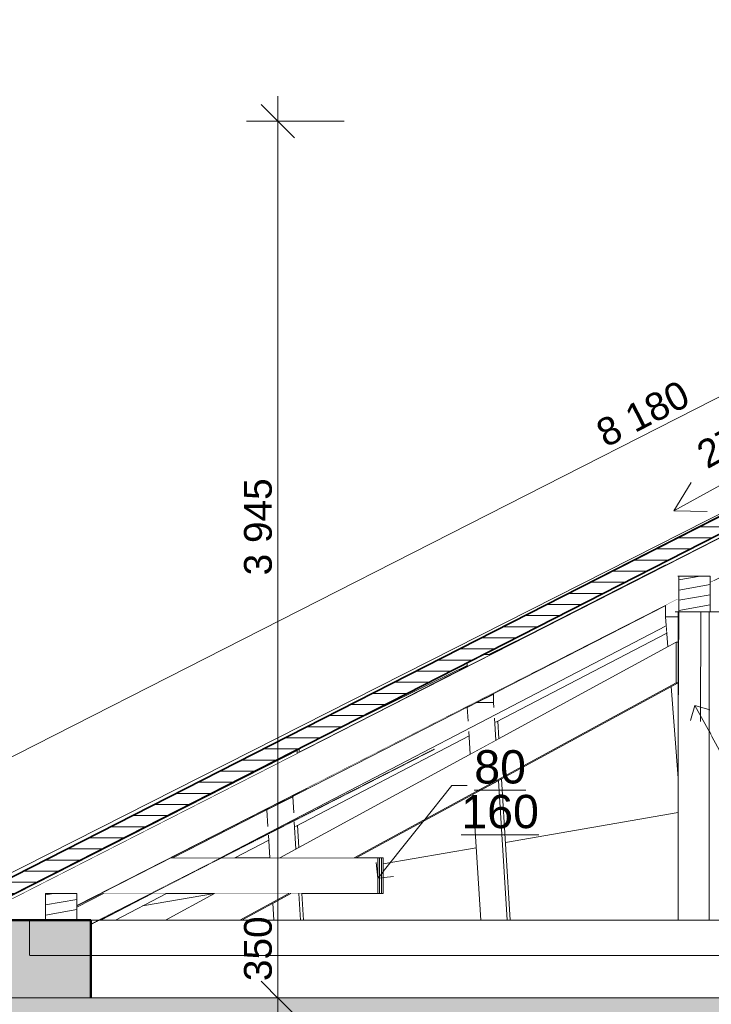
# Model space of a CAD drawing. Header units: millimetres. Extents: x -25516 to 3801, y -6942 to 11332.
# Tile 24 of 33: x -10840 to -7725, y 6801 to 11232. Entities that reach past the tile are written whole.
import ezdxf

# ---------------------------------------------------------------- set-up
doc = ezdxf.new("R2010")
doc.units = ezdxf.units.MM
doc.header["$MEASUREMENT"] = 0
doc.linetypes.add('Wipeout_Contour', pattern=[1000, 0, -1000])
doc.linetypes.add('Čárkovaná S', pattern=[2.5, 1.5, -1])
for name, color, linetype in [('POHLED ZÁPADNÍ_1_Anotace - SP', 7, 'Continuous'), ('POHLED ZÁPADNÍ_1_Bourané_Konstrukce - střechy a skořepiny', 7, 'Continuous'), ('POHLED ZÁPADNÍ_1_Bourané_Kóty - SP', 7, 'Continuous'), ('POHLED ZÁPADNÍ_1_Bourané_Výplně – Řezové', 7, 'Continuous'), ('POHLED ZÁPADNÍ_1_Konstrukce - krov', 7, 'Continuous'), ('POHLED ZÁPADNÍ_1_Konstrukce - nosné', 7, 'Continuous'), ('POHLED ZÁPADNÍ_1_Konstrukce – Dělicí čáry vrstev', 7, 'Continuous'), ('POHLED ZÁPADNÍ_1_Kresby a obrázky', 7, 'Continuous'), ('POHLED ZÁPADNÍ_1_Kóty - SP', 7, 'Continuous'), ('POHLED ZÁPADNÍ_1_Výplně - Povrchové', 7, 'Continuous'), ('POHLED ZÁPADNÍ_1_Výplně – Řezové', 7, 'Continuous')]:
    doc.layers.add(name, color=color, linetype=linetype)
doc.styles.add('GENEROVANÝ_STYL_1', font='txt')
doc.styles.add('GENEROVANÝ_STYL_2', font='txt')
pattern_1 = [(10, (4e-12, 0), (-7.81417, 44.31635), [])]

msp = doc.modelspace()

# ---------------------------------------------------------------- linework, layer by layer
at = {"layer": 'POHLED ZÁPADNÍ_1_Kóty - SP', "color": 154, "linetype": 'Continuous', "lineweight": 13}
for p, q in [((-9677.8, 10775.1), (-9677.8, 10887.6)), ((-9602.8, 10700.1), (-9752.8, 10850.1)), ((-9377.8, 10775.1), (-9818.4, 10775.1))]:
    msp.add_line(p, q, dxfattribs=at)

# ---------------------------------------------------------------- wipeouts: each hides what was drawn before it
at = {"color": 254, "linetype": 'Wipeout_Contour', "lineweight": 0, "ltscale": 49837.240139}
msp.add_wipeout([(-7030.2, 9235.4), (-11280.4, 7069.7), (-11279.1, 7069.7), (-7030.2, 9234.8)], dxfattribs=at).dxf.layer = 'POHLED ZÁPADNÍ_1_Výplně - Povrchové'

# ---------------------------------------------------------------- next in the draw order: wipeouts: each hides what was drawn before it
at = {"color": 254, "linetype": 'Wipeout_Contour', "lineweight": 0, "ltscale": 278726.169895}
msp.add_wipeout([(-7030.2, 9234.8), (-11279.1, 7069.7), (-11279.1, 6979.9), (-11102.9, 6979.9), (-10973.1, 7046.1), (-10973.1, 7180), (-10723.4, 7180), (-10723.4, 7300), (-10583.4, 7300), (-10583.4, 7244.6), (-7875.7, 8624.3), (-7875.7, 8727.5), (-7730.3, 8727.5), (-7730.3, 8698.4), (-5604.3, 9781.8), (-5604.3, 9961.3), (-6478.6, 9515.8), (-6274.7, 9515.8), (-6298.2, 9503.8), (-6298.8, 9503.8), (-7017.6, 9137.6), (-7029.6, 9131.2), (-7030.2, 9131.2)], dxfattribs=at).dxf.layer = 'POHLED ZÁPADNÍ_1_Výplně - Povrchové'

# ---------------------------------------------------------------- next in the draw order: linework, layer by layer
at = {"layer": 'POHLED ZÁPADNÍ_1_Konstrukce - krov', "color": 8, "linetype": 'Continuous', "lineweight": 13}
msp.add_line((-7730.3, 8698.4), (-5604.3, 9781.8), dxfattribs=at)
at = {"layer": 'POHLED ZÁPADNÍ_1_Konstrukce - krov', "color": 7, "linetype": 'Continuous', "lineweight": 13}
for p, q in [((-7366.6, 9312.1), (-7892.8, 9021.3)), ((-7892.8, 9021.3), (-7815.4, 9149.8)), ((-7892.8, 9021.3), (-7742.8, 9018.5))]:
    msp.add_line(p, q, dxfattribs=at)

# ---------------------------------------------------------------- next in the draw order: texts
at = {"layer": 'POHLED ZÁPADNÍ_1_Anotace - SP', "color": 154, "linetype": 'Continuous', "lineweight": 13, "insert": (-7768, 9252.5), "char_height": 125, "attachment_point": 4, "rotation": 28.9307, "style": 'GENEROVANÝ_STYL_2'}
msp.add_mtext('\\A1;{\\pql;\\fArial|b0|i0|c238|p38;2\\fArial|b0|i0|c238|p38;7,\\fArial|b0|i0|c238|p38;0°}', dxfattribs=at)
at = {"layer": 'POHLED ZÁPADNÍ_1_Kóty - SP', "color": 42, "linetype": 'Continuous', "lineweight": 13, "true_color": 0xe4ad2c, "insert": (-8199.2, 9303.4), "char_height": 125, "width": 427.429, "attachment_point": 7, "rotation": 26.9599, "style": 'GENEROVANÝ_STYL_1'}
msp.add_mtext('\\A1;{\\pql;\\fArial|b0|i0|c0|p38;8\xa0180}', dxfattribs=at)
at = {"layer": 'POHLED ZÁPADNÍ_1_Kóty - SP', "color": 154, "linetype": 'Continuous', "lineweight": 13, "insert": (-9702.8, 8731.1), "char_height": 125, "width": 427.429, "attachment_point": 7, "rotation": 90, "style": 'GENEROVANÝ_STYL_1'}
msp.add_mtext('\\A1;{\\pql;\\fArial|b0|i0|c0|p38;3\xa0945}', dxfattribs=at)

# ---------------------------------------------------------------- next in the draw order: wipeouts: each hides what was drawn before it
at = {"color": 254, "linetype": 'Wipeout_Contour', "lineweight": 0, "ltscale": 47250.548154}
msp.add_wipeout([(-9226.7, 7300), (-9220, 7300), (-9220, 7460), (-9226.7, 7460)], dxfattribs=at).dxf.layer = 'POHLED ZÁPADNÍ_1_Výplně - Povrchové'

# ---------------------------------------------------------------- next in the draw order: wipeouts: each hides what was drawn before it
at = {"color": 254, "linetype": 'Wipeout_Contour', "lineweight": 0, "ltscale": 49003.593588}
msp.add_wipeout([(-10474.8, 7300), (-9226.7, 7300), (-9226.7, 7460), (-10160.8, 7460)], dxfattribs=at).dxf.layer = 'POHLED ZÁPADNÍ_1_Výplně - Povrchové'

# ---------------------------------------------------------------- next in the draw order: wipeouts: each hides what was drawn before it
at = {"color": 254, "linetype": 'Wipeout_Contour', "lineweight": 0, "ltscale": 47199.046124}
msp.add_wipeout([(-9210.2, 7300), (-9203.5, 7300), (-9203.5, 7460), (-9210.2, 7460)], dxfattribs=at).dxf.layer = 'POHLED ZÁPADNÍ_1_Výplně - Povrchové'

# ---------------------------------------------------------------- next in the draw order: wipeouts: each hides what was drawn before it
at = {"color": 254, "linetype": 'Wipeout_Contour', "lineweight": 0, "ltscale": 47224.793627}
msp.add_wipeout([(-9220, 7460), (-9220, 7300), (-9210.2, 7300), (-9210.2, 7460)], dxfattribs=at).dxf.layer = 'POHLED ZÁPADNÍ_1_Výplně - Povrchové'

# ---------------------------------------------------------------- next in the draw order: linework, layer by layer
at = {"layer": 'POHLED ZÁPADNÍ_1_Konstrukce - krov', "color": 8, "linetype": 'Continuous', "lineweight": 13}
for p, q in [((-11280.4, 7069.7), (-7030.2, 9235.4)), ((-11279.1, 7069.7), (-7030.2, 9234.8)), ((-10583.4, 7244.6), (-7875.7, 8624.3)), ((-9226.7, 7460), (-10160.8, 7460)), ((-9226.7, 7300), (-9226.7, 7460)), ((-9226.7, 7460), (-9220, 7460)), ((-9220, 7300), (-9220, 7460)), ((-9210.2, 7460), (-9220, 7460)), ((-9210.2, 7300), (-9210.2, 7460)), ((-9210.2, 7460), (-9203.5, 7460)), ((-9203.5, 7300), (-9203.5, 7460)), ((-10474.8, 7300), (-9226.7, 7300)), ((-9226.7, 7300), (-9220, 7300)), ((-9220, 7300), (-9210.2, 7300)), ((-9210.2, 7300), (-9203.5, 7300))]:
    msp.add_line(p, q, dxfattribs=at)
at = {"layer": 'POHLED ZÁPADNÍ_1_Kresby a obrázky', "color": 154, "linetype": 'Continuous', "lineweight": 20}
msp.add_line((-9226.7, 7368.2), (-9156.4, 7376), dxfattribs=at)

# ---------------------------------------------------------------- next in the draw order: wipeouts: each hides what was drawn before it
at = {"color": 254, "linetype": 'Wipeout_Contour', "lineweight": 0, "ltscale": 46158.294822}
msp.add_wipeout([(-7873.5, 8567.5), (-7873.5, 8221.3), (-7872.7, 8388.6), (-7871.9, 8567.5)], dxfattribs=at).dxf.layer = 'POHLED ZÁPADNÍ_1_Výplně - Povrchové'
at = {"color": 254, "linetype": 'Wipeout_Contour', "lineweight": 0, "ltscale": 48473.906553}
msp.add_wipeout([(-8751.8, 8374.8), (-8825.1, 8337.5), (-8825.1, 8321.2), (-8720.3, 8374.8)], dxfattribs=at).dxf.layer = 'POHLED ZÁPADNÍ_1_Výplně - Povrchové'
at = {"color": 254, "linetype": 'Wipeout_Contour', "lineweight": 0, "ltscale": 47761.652222}
msp.add_wipeout([(-8705.3, 8198.2), (-8705.3, 8159.5), (-8703.8, 8136.4), (-8703.8, 8198.9)], dxfattribs=at).dxf.layer = 'POHLED ZÁPADNÍ_1_Výplně - Povrchové'
at = {"color": 254, "linetype": 'Wipeout_Contour', "lineweight": 0, "ltscale": 59214.345458}
msp.add_wipeout([(-8696, 8070.3), (-8700.8, 8088.6), (-8694.6, 7989.1), (-8681.5, 7996.2), (-8686.4, 8075.3)], dxfattribs=at).dxf.layer = 'POHLED ZÁPADNÍ_1_Výplně - Povrchové'
at = {"color": 254, "linetype": 'Wipeout_Contour', "lineweight": 0, "ltscale": 45813.376624}
msp.add_wipeout([(-8683.2, 7808.3), (-8643.6, 7180), (-8630.1, 7180), (-8670.1, 7815.4)], dxfattribs=at).dxf.layer = 'POHLED ZÁPADNÍ_1_Výplně - Povrchové'
at = {"color": 254, "linetype": 'Wipeout_Contour', "lineweight": 0, "ltscale": 36959.805577}
msp.add_wipeout([(-9610.4, 7735.7), (-9605.8, 7662), (-9605.8, 7738.1)], dxfattribs=at).dxf.layer = 'POHLED ZÁPADNÍ_1_Výplně - Povrchové'
at = {"color": 254, "linetype": 'Wipeout_Contour', "lineweight": 0, "ltscale": 61094.035658}
msp.add_wipeout([(-9603.2, 7621.6), (-9595.5, 7499.4), (-9582.4, 7506.5), (-9588.7, 7606.4), (-9598, 7601.6)], dxfattribs=at).dxf.layer = 'POHLED ZÁPADNÍ_1_Výplně - Povrchové'
at = {"color": 254, "linetype": 'Wipeout_Contour', "lineweight": 0, "ltscale": 50447.769641}
msp.add_wipeout([(-10474.1, 7180), (-10409.1, 7180), (-10178.2, 7300), (-10243.2, 7300)], dxfattribs=at).dxf.layer = 'POHLED ZÁPADNÍ_1_Výplně - Povrchové'
at = {"color": 254, "linetype": 'Wipeout_Contour', "lineweight": 0, "ltscale": 48008.521394}
msp.add_wipeout([(-9583, 7300), (-9575.4, 7180), (-9561.9, 7180), (-9569.4, 7300)], dxfattribs=at).dxf.layer = 'POHLED ZÁPADNÍ_1_Výplně - Povrchové'

# ---------------------------------------------------------------- next in the draw order: wipeouts: each hides what was drawn before it
at = {"color": 254, "linetype": 'Wipeout_Contour', "lineweight": 0, "ltscale": 78070.678899}
msp.add_wipeout([(-7873.5, 8067.6), (-7873.5, 7180), (-7733.8, 7180), (-7733.8, 8567.5), (-7771.3, 8567.5), (-7773.4, 8073.2), (-7873.5, 8067.7)], dxfattribs=at).dxf.layer = 'POHLED ZÁPADNÍ_1_Výplně - Povrchové'
at = {"color": 254, "linetype": 'Wipeout_Contour', "lineweight": 0, "ltscale": 59794.967507}
msp.add_wipeout([(-8823.7, 8137.7), (-8819.8, 8075.2), (-8703.8, 8136.4), (-8705.3, 8159.5), (-8781.1, 8159.5)], dxfattribs=at).dxf.layer = 'POHLED ZÁPADNÍ_1_Výplně - Povrchové'
at = {"color": 254, "linetype": 'Wipeout_Contour', "lineweight": 0, "ltscale": 45965.83455}
msp.add_wipeout([(-8799, 7745.4), (-8763.4, 7180), (-8643.6, 7180), (-8683.2, 7808.3)], dxfattribs=at).dxf.layer = 'POHLED ZÁPADNÍ_1_Výplně - Povrchové'
at = {"color": 254, "linetype": 'Wipeout_Contour', "lineweight": 0, "ltscale": 49355.408394}
msp.add_wipeout([(-9726.5, 7676.4), (-9721.7, 7600.8), (-9605.8, 7662), (-9610.4, 7735.7)], dxfattribs=at).dxf.layer = 'POHLED ZÁPADNÍ_1_Výplně - Povrchové'
at = {"color": 254, "linetype": 'Wipeout_Contour', "lineweight": 0, "ltscale": 63645.498514}
msp.add_wipeout([(-10463, 7300), (-10583.4, 7238.5), (-10583.4, 7180), (-10474.1, 7180), (-10243.2, 7300)], dxfattribs=at).dxf.layer = 'POHLED ZÁPADNÍ_1_Výplně - Povrchové'
at = {"color": 254, "linetype": 'Wipeout_Contour', "lineweight": 0, "ltscale": 60268.004599}
msp.add_wipeout([(-9618.4, 7300), (-9700, 7255.7), (-9695.2, 7180), (-9575.4, 7180), (-9583, 7300)], dxfattribs=at).dxf.layer = 'POHLED ZÁPADNÍ_1_Výplně - Povrchové'

# ---------------------------------------------------------------- next in the draw order: wipeouts: each hides what was drawn before it
at = {"color": 254, "linetype": 'Wipeout_Contour', "lineweight": 0, "ltscale": 45681.529115}
msp.add_wipeout([(-7871.3, 8567.5), (-7873.5, 8067.7), (-7773.4, 8073.2), (-7771.3, 8567.5)], dxfattribs=at).dxf.layer = 'POHLED ZÁPADNÍ_1_Výplně - Povrchové'
at = {"color": 254, "linetype": 'Wipeout_Contour', "lineweight": 0, "ltscale": 44176.483212}
msp.add_wipeout([(-7733.8, 8567.5), (-7733.8, 7180), (-7724.6, 7180), (-7724.6, 8567.5)], dxfattribs=at).dxf.layer = 'POHLED ZÁPADNÍ_1_Výplně - Povrchové'
at = {"color": 254, "linetype": 'Wipeout_Contour', "lineweight": 0, "ltscale": 47853.135445}
msp.add_wipeout([(-8781.1, 8159.5), (-8705.3, 8159.5), (-8705.3, 8198.2), (-8755.7, 8172.4)], dxfattribs=at).dxf.layer = 'POHLED ZÁPADNÍ_1_Výplně - Povrchové'
at = {"color": 254, "linetype": 'Wipeout_Contour', "lineweight": 0, "ltscale": 47463.049415}
msp.add_wipeout([(-8816.9, 8028.6), (-8810.4, 7926.1), (-8694.6, 7989.1), (-8700.8, 8088.6)], dxfattribs=at).dxf.layer = 'POHLED ZÁPADNÍ_1_Výplně - Povrchové'
at = {"color": 254, "linetype": 'Wipeout_Contour', "lineweight": 0, "ltscale": 61211.146345}
msp.add_wipeout([(-9719.3, 7561.6), (-9712.9, 7460), (-9668, 7460), (-9595.5, 7499.4), (-9603.2, 7621.6)], dxfattribs=at).dxf.layer = 'POHLED ZÁPADNÍ_1_Výplně - Povrchové'
at = {"color": 254, "linetype": 'Wipeout_Contour', "lineweight": 0, "ltscale": 51170.026256}
msp.add_wipeout([(-10583.4, 7243.1), (-10583.4, 7238.5), (-10463, 7300), (-10472.1, 7300)], dxfattribs=at).dxf.layer = 'POHLED ZÁPADNÍ_1_Výplně - Povrchové'
at = {"color": 254, "linetype": 'Wipeout_Contour', "lineweight": 0, "ltscale": 48525.352438}
msp.add_wipeout([(-9848.4, 7180), (-9839.2, 7180), (-9618.4, 7300), (-9627.6, 7300)], dxfattribs=at).dxf.layer = 'POHLED ZÁPADNÍ_1_Výplně - Povrchové'

# ---------------------------------------------------------------- next in the draw order: linework, layer by layer
at = {"layer": 'POHLED ZÁPADNÍ_1_Kresby a obrázky', "color": 154, "linetype": 'Continuous', "lineweight": 20}
for p, q in [((-7799, 8145.9), (-7818.8, 8078)), ((-7645.6, 7866.4), (-7799, 8145.9)), ((-7799, 8145.9), (-7731.1, 8126.1))]:
    msp.add_line(p, q, dxfattribs=at)

# ---------------------------------------------------------------- next in the draw order: wipeouts: each hides what was drawn before it
at = {"color": 254, "linetype": 'Wipeout_Contour', "lineweight": 0, "ltscale": 306857.41753}
msp.add_wipeout([(-7730.3, 8698.4), (-7730.3, 8567.5), (-2255, 8567.5), (-2255, 8611), (-2272.8, 8619.2), (-2388.8, 8727.5), (-3080.7, 8727.5), (-3080.7, 8588.4), (-3200.4, 8589), (-3211.3, 8727.5), (-4021.6, 8727.5), (-4021.6, 8582.5), (-4141.4, 8583), (-4152.7, 8727.5), (-4988.1, 8727.5), (-4988.1, 8588.9), (-5107.8, 8589.4), (-5118.7, 8727.5), (-5953.9, 8727.5), (-5953.9, 8587), (-6073.7, 8587.6), (-6084.7, 8727.5), (-6900.5, 8727.5), (-6900.5, 8583), (-7020.2, 8583.5), (-7031.6, 8727.5), (-7431.5, 8727.5), (-7464.1, 8710.5), (-7711, 8616), (-7711, 8708.3)], dxfattribs=at).dxf.layer = 'POHLED ZÁPADNÍ_1_Výplně - Povrchové'
at = {"color": 254, "linetype": 'Wipeout_Contour', "lineweight": 0, "ltscale": 45925.435885}
msp.add_wipeout([(-7871.9, 8567.5), (-7873.5, 8221.3), (-7873.5, 8067.6), (-7871.3, 8567.5)], dxfattribs=at).dxf.layer = 'POHLED ZÁPADNÍ_1_Výplně - Povrchové'
at = {"color": 254, "linetype": 'Wipeout_Contour', "lineweight": 0, "ltscale": 31806.237431}
msp.add_wipeout([(-7703.5, 7180), (-7724.6, 7447.5), (-7724.6, 7180)], dxfattribs=at).dxf.layer = 'POHLED ZÁPADNÍ_1_Výplně - Povrchové'
at = {"color": 254, "linetype": 'Wipeout_Contour', "lineweight": 0, "ltscale": 51183.11921}
msp.add_wipeout([(-10583.4, 7244.6), (-10583.4, 7243.1), (-10472.1, 7300), (-10474.8, 7300)], dxfattribs=at).dxf.layer = 'POHLED ZÁPADNÍ_1_Výplně - Povrchové'
at = {"color": 254, "linetype": 'Wipeout_Contour', "lineweight": 0, "ltscale": 49080.645259}
msp.add_wipeout([(-9962.4, 7300), (-10183.2, 7180), (-9848.4, 7180), (-9627.6, 7300)], dxfattribs=at).dxf.layer = 'POHLED ZÁPADNÍ_1_Výplně - Povrchové'

# ---------------------------------------------------------------- next in the draw order: wipeouts: each hides what was drawn before it
at = {"color": 254, "linetype": 'Wipeout_Contour', "lineweight": 0, "ltscale": 91819.486308}
msp.add_wipeout([(-7873.5, 8543.9), (-7930.5, 8543.9), (-7920, 8410.1), (-7883.4, 8430), (-7874.2, 8430), (-7874.2, 8248), (-7905.9, 8230.8), (-7873.5, 7818.8)], dxfattribs=at).dxf.layer = 'POHLED ZÁPADNÍ_1_Výplně - Povrchové'
at = {"color": 254, "linetype": 'Wipeout_Contour', "lineweight": 0, "ltscale": 40477.004786}
msp.add_wipeout([(-10520.3, 7020), (-2556, 7020), (-2556, 7180), (-10520.3, 7180)], dxfattribs=at).dxf.layer = 'POHLED ZÁPADNÍ_1_Výplně - Povrchové'

# ---------------------------------------------------------------- next in the draw order: wipeouts: each hides what was drawn before it
at = {"color": 254, "linetype": 'Wipeout_Contour', "lineweight": 0, "ltscale": 81630.375833}
msp.add_wipeout([(-7930.5, 8543.9), (-7873.5, 8543.9), (-7873.5, 8567.5), (-7887.7, 8567.5), (-7887.7, 8618.2), (-7928.2, 8597.6), (-7930.5, 8596.2)], dxfattribs=at).dxf.layer = 'POHLED ZÁPADNÍ_1_Výplně - Povrchové'
at = {"color": 254, "linetype": 'Wipeout_Contour', "lineweight": 0, "ltscale": 144716.122076}
msp.add_wipeout([(-7927.3, 8503.6), (-9935.3, 7460), (-9870.4, 7460), (-9717.9, 7539.3), (-9719.3, 7561.6), (-9603.2, 7621.6), (-9598, 7601.6), (-8815.6, 8008.2), (-8816.9, 8028.6), (-8700.8, 8088.6), (-8696, 8070.3), (-7924.8, 8471.1)], dxfattribs=at).dxf.layer = 'POHLED ZÁPADNÍ_1_Výplně - Povrchové'

# ---------------------------------------------------------------- next in the draw order: wipeouts: each hides what was drawn before it
at = {"color": 254, "linetype": 'Wipeout_Contour', "lineweight": 0, "ltscale": 70149.163615}
msp.add_wipeout([(-7875.7, 8624.3), (-7887.7, 8618.2), (-7887.7, 8567.5), (-7870.3, 8567.5), (-7870.3, 8727.5), (-7875.7, 8727.5)], dxfattribs=at).dxf.layer = 'POHLED ZÁPADNÍ_1_Výplně - Povrchové'
at = {"color": 254, "linetype": 'Wipeout_Contour', "lineweight": 0, "ltscale": 168879.333845}
msp.add_wipeout([(-9726.5, 7676.4), (-10149.9, 7460), (-9935.3, 7460), (-7927.3, 8503.6), (-7930.5, 8543.9), (-7930.5, 8594.2), (-7931.9, 8593.4), (-8703.8, 8198.9), (-8703.8, 8136.4), (-8819.8, 8075.2), (-8823.7, 8137.7), (-9605.8, 7738.1), (-9605.8, 7662), (-9721.7, 7600.8)], dxfattribs=at).dxf.layer = 'POHLED ZÁPADNÍ_1_Výplně - Povrchové'

# ---------------------------------------------------------------- next in the draw order: wipeouts: each hides what was drawn before it
at = {"color": 254, "linetype": 'Wipeout_Contour', "lineweight": 0, "ltscale": 46701.998617}
msp.add_wipeout([(-9333.2, 7460), (-9324, 7460), (-7874.2, 8248), (-7883.4, 8248)], dxfattribs=at).dxf.layer = 'POHLED ZÁPADNÍ_1_Výplně - Povrchové'

# ---------------------------------------------------------------- next in the draw order: wipeouts: each hides what was drawn before it
at = {"color": 254, "linetype": 'Wipeout_Contour', "lineweight": 0, "ltscale": 45889.968111}
msp.add_wipeout([(-7883.4, 8430), (-7883.4, 8248), (-7874.2, 8248), (-7874.2, 8430)], dxfattribs=at).dxf.layer = 'POHLED ZÁPADNÍ_1_Výplně - Povrchové'

# ---------------------------------------------------------------- next in the draw order: wipeouts: each hides what was drawn before it
at = {"color": 254, "linetype": 'Wipeout_Contour', "lineweight": 0, "ltscale": 47111.091056}
msp.add_wipeout([(-7883.4, 8430), (-9668, 7460), (-9333.2, 7460), (-7883.4, 8248)], dxfattribs=at).dxf.layer = 'POHLED ZÁPADNÍ_1_Výplně - Povrchové'

# ---------------------------------------------------------------- next in the draw order: linework, layer by layer
at = {"layer": 'POHLED ZÁPADNÍ_1_Konstrukce - krov', "color": 8, "linetype": 'Continuous', "lineweight": 13}
for p, q in [((-7883.4, 8248), (-7883.4, 8430)), ((-7874.2, 8430), (-7883.4, 8430)), ((-7874.2, 8248), (-7874.2, 8430)), ((-7874.2, 8248), (-7883.4, 8248)), ((-7873.5, 7818.8), (-7905.9, 8230.8))]:
    msp.add_line(p, q, dxfattribs=at)

# ---------------------------------------------------------------- next in the draw order: wipeouts: each hides what was drawn before it
at = {"color": 254, "linetype": 'Wipeout_Contour', "lineweight": 0, "ltscale": 84291.089189}
msp.add_wipeout([(-9545.8, 7773.4), (-10159, 7460), (-10149.9, 7460), (-7931.9, 8593.4), (-7930.5, 8594.2), (-7930.5, 8596.2), (-7928.2, 8597.4)], dxfattribs=at).dxf.layer = 'POHLED ZÁPADNÍ_1_Výplně - Povrchové'

# ---------------------------------------------------------------- next in the draw order: linework, layer by layer
at = {"layer": 'POHLED ZÁPADNÍ_1_Bourané_Konstrukce - střechy a skořepiny', "color": 42, "linetype": 'Continuous', "lineweight": 20, "true_color": 0xe4ad2c}
for p, q in [((-8652, 7528.3), (-7873.5, 7663.9)), ((-9203.5, 7432.2), (-8783.9, 7505.3))]:
    msp.add_line(p, q, dxfattribs=at)
at = {"layer": 'POHLED ZÁPADNÍ_1_Konstrukce - krov', "color": 8, "linetype": 'Continuous', "lineweight": 13}
for p, q in [((-8819.8, 8075.2), (-8823.7, 8137.7)), ((-8694.6, 7989.1), (-8700.8, 8088.6)), ((-8681.5, 7996.2), (-8686.4, 8075.3)), ((-8810.4, 7926.1), (-8816.9, 8028.6)), ((-8643.6, 7180), (-8683.2, 7808.3)), ((-8630.1, 7180), (-8670.1, 7815.4)), ((-8763.4, 7180), (-8799, 7745.4))]:
    msp.add_line(p, q, dxfattribs=at)
at = {"layer": 'POHLED ZÁPADNÍ_1_Kresby a obrázky', "color": 154, "linetype": 'Continuous', "lineweight": 20}
for p, q in [((-8893, 7785.1), (-9226.7, 7368.2)), ((-8824.3, 7785.1), (-8893, 7785.1)), ((-9226.7, 7368.2), (-9234.5, 7438.5))]:
    msp.add_line(p, q, dxfattribs=at)

# ---------------------------------------------------------------- next in the draw order: texts
at = {"layer": 'POHLED ZÁPADNÍ_1_Anotace - SP', "color": 154, "linetype": 'Continuous', "lineweight": 13, "insert": (-8676, 7767.8), "char_height": 150, "attachment_point": 5, "line_spacing_factor": 0.804162, "style": 'GENEROVANÝ_STYL_2'}
msp.add_mtext('\\A1;{\\pqc;\\fArial|b0|i0|c238|p38;\\L\\L80\\P\\pqc;\\fArial|b0|i0|c238|p38;1\\fArial|b0|i0|c238|p38;6\\fArial|b0|i0|c238|p38;0}', dxfattribs=at)

# ---------------------------------------------------------------- next in the draw order: wipeouts: each hides what was drawn before it
at = {"color": 254, "linetype": 'Wipeout_Contour', "lineweight": 0, "ltscale": 35897.414691}
msp.add_wipeout([(-9098.8, 8181.3), (-7933.2, 8775.3), (-7933.2, 8777)], dxfattribs=at).dxf.layer = 'POHLED ZÁPADNÍ_1_Výplně - Povrchové'
at = {"color": 254, "linetype": 'Wipeout_Contour', "lineweight": 0, "ltscale": 37518.874778}
msp.add_wipeout([(-9545.8, 7773.4), (-10160.8, 7460), (-10159, 7460)], dxfattribs=at).dxf.layer = 'POHLED ZÁPADNÍ_1_Výplně - Povrchové'

# ---------------------------------------------------------------- next in the draw order: linework, layer by layer
at = {"layer": 'POHLED ZÁPADNÍ_1_Bourané_Konstrukce - střechy a skořepiny', "color": 42, "linetype": 'Continuous', "lineweight": 20, "true_color": 0xe4ad2c}
for p, q in [((-8561.3, 8456), (-8726.3, 8374.8)), ((-8825.1, 8326.1), (-9490.6, 7998.4))]:
    msp.add_line(p, q, dxfattribs=at)
at = {"layer": 'POHLED ZÁPADNÍ_1_Konstrukce - krov', "color": 8, "linetype": 'Continuous', "lineweight": 13}
for p, q in [((-7930.5, 8596.2), (-7930.5, 8543.9)), ((-7928.7, 8597.4), (-7928.2, 8597.4)), ((-7920, 8410.1), (-7930.5, 8543.9)), ((-7930.5, 8543.9), (-7873.5, 8543.9)), ((-8696, 8070.3), (-7924.8, 8471.1)), ((-8825.1, 8337.5), (-8825.1, 8321.2)), ((-8720.3, 8374.8), (-8751.8, 8374.8)), ((-9333.2, 7460), (-7883.4, 8248)), ((-9324, 7460), (-7874.2, 8248)), ((-8781.1, 8159.5), (-8705.3, 8159.5)), ((-8705.3, 8159.5), (-8705.3, 8198.2)), ((-8703.8, 8136.4), (-8705.3, 8159.5))]:
    msp.add_line(p, q, dxfattribs=at)

# ---------------------------------------------------------------- next in the draw order: wipeouts: each hides what was drawn before it
at = {"color": 254, "linetype": 'Wipeout_Contour', "lineweight": 0, "ltscale": 35489.34849}
msp.add_wipeout([(-7933.2, 8775.3), (-7929.9, 8777), (-7933.2, 8777)], dxfattribs=at).dxf.layer = 'POHLED ZÁPADNÍ_1_Výplně - Povrchové'
at = {"color": 254, "linetype": 'Wipeout_Contour', "lineweight": 0, "ltscale": 78135.462551}
msp.add_wipeout([(-11301.4, 7075.8), (-11301.4, 7020), (-11280.4, 7020), (-11280.4, 7069.7), (-9589.8, 7931.1), (-9589.8, 7947.8)], dxfattribs=at).dxf.layer = 'POHLED ZÁPADNÍ_1_Výplně - Povrchové'

# ---------------------------------------------------------------- next in the draw order: linework, layer by layer
at = {"layer": 'POHLED ZÁPADNÍ_1_Bourané_Konstrukce - střechy a skořepiny', "color": 42, "linetype": 'Continuous', "lineweight": 20, "true_color": 0xe4ad2c}
msp.add_line((-10286.8, 7243.6), (-9962.7, 7300), dxfattribs=at)
at = {"layer": 'POHLED ZÁPADNÍ_1_Konstrukce - krov', "color": 8, "linetype": 'Continuous', "lineweight": 13}
for p, q in [((-9098.8, 8181.3), (-7933.2, 8777)), ((-7929.9, 8777), (-7933.2, 8777)), ((-7933.2, 8777), (-7933.2, 8775.3)), ((-10159, 7460), (-9545.8, 7773.4)), ((-9605.8, 7662), (-9610.4, 7735.7)), ((-9721.7, 7600.8), (-9726.5, 7676.4)), ((-9595.5, 7499.4), (-9603.2, 7621.6)), ((-9582.4, 7506.5), (-9588.7, 7606.4)), ((-9870.4, 7460), (-9717.9, 7539.3)), ((-9712.9, 7460), (-9719.3, 7561.6)), ((-10474.1, 7180), (-10243.2, 7300)), ((-10409.1, 7180), (-10178.2, 7300)), ((-9962.4, 7300), (-10183.2, 7180)), ((-9848.4, 7180), (-9627.6, 7300)), ((-9839.2, 7180), (-9618.4, 7300)), ((-9575.4, 7180), (-9583, 7300)), ((-9561.9, 7180), (-9569.4, 7300)), ((-9695.2, 7180), (-9700, 7255.7)), ((-2556, 7180), (-10520.3, 7180))]:
    msp.add_line(p, q, dxfattribs=at)

# ---------------------------------------------------------------- next in the draw order: wipeouts: each hides what was drawn before it
at = {"color": 254, "linetype": 'Wipeout_Contour', "lineweight": 0, "ltscale": 49791.558682}
msp.add_wipeout([(-9589.8, 7931.1), (-9580.8, 7935.8), (-9580.8, 7952.4), (-9589.8, 7947.8)], dxfattribs=at).dxf.layer = 'POHLED ZÁPADNÍ_1_Výplně - Povrchové'
at = {"color": 254, "linetype": 'Wipeout_Contour', "lineweight": 0, "ltscale": 39954.259462}
msp.add_wipeout([(-10520.3, 7020), (-10520.3, 6830), (-2556, 6830), (-2556, 7020)], dxfattribs=at).dxf.layer = 'POHLED ZÁPADNÍ_1_Výplně - Povrchové'

# ---------------------------------------------------------------- next in the draw order: hatches: boundary and pattern name
at = {"layer": 'POHLED ZÁPADNÍ_1_Výplně – Řezové', "linetype": 'Continuous', "lineweight": 13}
for points in [[(-10520.3, 7180), (-10970.3, 7180), (-10970.3, 6830), (-10520.3, 6830)], [(-10980.7, 6480), (-2556, 6480), (-2556, 6830), (-10980.7, 6830)]]:
    msp.add_hatch(color=254, dxfattribs=at).paths.add_polyline_path(points)

# ---------------------------------------------------------------- next in the draw order: linework, layer by layer
at = {"layer": 'POHLED ZÁPADNÍ_1_Konstrukce - krov', "color": 8, "linetype": 'Continuous', "lineweight": 13}
for p, q in [((-10149.9, 7460), (-7931.9, 8593.4)), ((-9935.3, 7460), (-7927.3, 8503.6)), ((-7883.4, 8430), (-9668, 7460)), ((-9598, 7601.6), (-8815.6, 8008.2)), ((-9589.8, 7947.8), (-9589.8, 7931.1)), ((-9580.8, 7935.8), (-9580.8, 7952.4)), ((-3523.7, 7020), (-10520.3, 7020))]:
    msp.add_line(p, q, dxfattribs=at)
at = {"layer": 'POHLED ZÁPADNÍ_1_Konstrukce - nosné', "color": 7, "linetype": 'Continuous', "lineweight": 50}
msp.add_line((-10520.3, 7180), (-10520.3, 6830), dxfattribs=at)
at = {"layer": 'POHLED ZÁPADNÍ_1_Konstrukce - nosné', "color": 251, "linetype": 'Continuous', "lineweight": 13, "true_color": 0x6a6a6a}
msp.add_line((-10971.2, 6830), (-10520.8, 6830), dxfattribs=at)
at = {"layer": 'POHLED ZÁPADNÍ_1_Konstrukce - nosné', "color": 7, "linetype": 'Continuous', "lineweight": 13, "flags": 128}
msp.add_lwpolyline([(-772.4, 6830), (-2556, 6830), (-10520.3, 6830)], dxfattribs=at)
at = {"layer": 'POHLED ZÁPADNÍ_1_Kresby a obrázky', "color": 7, "linetype": 'Čárkovaná S', "lineweight": 13}
msp.add_line((-10520.3, 7160.1), (-8969.4, 7950.3), dxfattribs=at)
at = {"layer": 'POHLED ZÁPADNÍ_1_Kóty - SP', "color": 154, "linetype": 'Continuous', "lineweight": 13}
for p, q in [((-9677.8, 6830), (-9677.8, 10775.1)), ((-9752.8, 6905), (-9602.8, 6755)), ((-9377.8, 6830), (-9818.4, 6830)), ((-9677.8, 6480), (-9677.8, 6830))]:
    msp.add_line(p, q, dxfattribs=at)

# ---------------------------------------------------------------- next in the draw order: texts
at = {"layer": 'POHLED ZÁPADNÍ_1_Kóty - SP', "color": 154, "linetype": 'Continuous', "lineweight": 13, "insert": (-9702.8, 6905), "char_height": 125, "width": 284.572, "attachment_point": 7, "rotation": 90, "style": 'GENEROVANÝ_STYL_1'}
msp.add_mtext('\\A1;{\\pql;\\fArial|b0|i0|c0|p38;350}', dxfattribs=at)

# ---------------------------------------------------------------- next in the draw order: wipeouts: each hides what was drawn before it
at = {"color": 254, "linetype": 'Wipeout_Contour', "lineweight": 0, "ltscale": 51523.504773}
msp.add_wipeout([(-10583.4, 7300), (-10723.4, 7300), (-10723.4, 7180), (-10583.4, 7180)], dxfattribs=at).dxf.layer = 'POHLED ZÁPADNÍ_1_Výplně – Řezové'

# ---------------------------------------------------------------- next in the draw order: hatches: boundary and pattern name
at = {"layer": 'POHLED ZÁPADNÍ_1_Bourané_Výplně – Řezové', "linetype": 'Continuous', "lineweight": 0, "true_color": 0x000000}
h = msp.add_hatch(dxfattribs=at)
h.set_pattern_fill('Střecha___tašky_0001', color=18, style=0, pattern_type=2)
h.set_pattern_definition([(0, (4e-12, 0), (0, 50), [])])
h.paths.add_polyline_path([(-11423.9, 7093.3), (-11391.6, 7029.8), (-7055.5, 9239.1), (-7087.8, 9302.6)])
at = {"layer": 'POHLED ZÁPADNÍ_1_Výplně – Řezové', "linetype": 'Continuous', "lineweight": 13, "true_color": 0xbf927d}
h = msp.add_hatch(dxfattribs=at)
h.set_pattern_fill('Dřevo_0001', color=33, style=0, pattern_type=2)
h.set_pattern_definition(pattern_1)
h.paths.add_polyline_path([(-10583.4, 7300), (-10723.4, 7300), (-10723.4, 7180), (-10583.4, 7180)])

# ---------------------------------------------------------------- next in the draw order: linework, layer by layer
at = {"layer": 'POHLED ZÁPADNÍ_1_Konstrukce - krov', "color": 8, "linetype": 'Continuous', "lineweight": 13}
for p, q in [((-10723.4, 7300), (-10723.4, 7180)), ((-10583.4, 7300), (-10723.4, 7300)), ((-10583.4, 7300), (-10583.4, 7180)), ((-10583.4, 7238.5), (-10463, 7300)), ((-10583.4, 7243.1), (-10472.1, 7300))]:
    msp.add_line(p, q, dxfattribs=at)
at = {"layer": 'POHLED ZÁPADNÍ_1_Konstrukce - krov', "color": 7, "linetype": 'Čárkovaná S', "lineweight": 13, "flags": 128}
msp.add_lwpolyline([(-10520.3, 7020), (-10795.9, 7020), (-10795.9, 7180), (-10520.3, 7180)], close=True, dxfattribs=at)
at = {"layer": 'POHLED ZÁPADNÍ_1_Konstrukce - nosné', "color": 7, "linetype": 'Continuous', "lineweight": 50}
for p, q in [((-10723.4, 7180), (-10970.3, 7180)), ((-10520.3, 7180), (-10583.4, 7180))]:
    msp.add_line(p, q, dxfattribs=at)
at = {"layer": 'POHLED ZÁPADNÍ_1_Konstrukce – Dělicí čáry vrstev', "color": 7, "linetype": 'Continuous', "lineweight": 50}
msp.add_line((-10583.4, 7180), (-10723.4, 7180), dxfattribs=at)
at = {"layer": 'POHLED ZÁPADNÍ_1_Kresby a obrázky', "color": 1, "linetype": 'Čárkovaná S', "lineweight": 18}
msp.add_line((-10557.8, 7180), (-10936.7, 7180), dxfattribs=at)

# ---------------------------------------------------------------- next in the draw order: wipeouts: each hides what was drawn before it
at = {"color": 254, "linetype": 'Wipeout_Contour', "lineweight": 0, "ltscale": 46583.978169}
msp.add_wipeout([(-7870.3, 8727.5), (-7870.3, 8567.5), (-7730.3, 8567.5), (-7730.3, 8727.5)], dxfattribs=at).dxf.layer = 'POHLED ZÁPADNÍ_1_Výplně – Řezové'

# ---------------------------------------------------------------- next in the draw order: hatches: boundary and pattern name
at = {"layer": 'POHLED ZÁPADNÍ_1_Výplně – Řezové', "linetype": 'Continuous', "lineweight": 20, "true_color": 0xa86b51}
h = msp.add_hatch(dxfattribs=at)
h.set_pattern_fill('Dřevo_0001', color=35, style=0, pattern_type=2)
h.set_pattern_definition(pattern_1)
h.paths.add_polyline_path([(-7870.3, 8727.5), (-7870.3, 8567.5), (-7730.3, 8567.5), (-7730.3, 8727.5)])

# ---------------------------------------------------------------- next in the draw order: linework, layer by layer
at = {"layer": 'POHLED ZÁPADNÍ_1_Bourané_Konstrukce - střechy a skořepiny', "color": 42, "linetype": 'Continuous', "lineweight": 20, "true_color": 0xe4ad2c}
msp.add_line((-7091.8, 9309.3), (-11447.9, 7103.7), dxfattribs=at)
at = {"layer": 'POHLED ZÁPADNÍ_1_Bourané_Konstrukce - střechy a skořepiny', "color": 42, "linetype": 'Continuous', "lineweight": 35, "true_color": 0xe4ad2c}
for p, q in [((-7087.8, 9302.6), (-11423.9, 7093.3)), ((-7055.5, 9239.1), (-11391.6, 7029.8))]:
    msp.add_line(p, q, dxfattribs=at)
at = {"layer": 'POHLED ZÁPADNÍ_1_Bourané_Kóty - SP', "color": 42, "linetype": 'Continuous', "lineweight": 13, "true_color": 0xe4ad2c}
msp.add_line((-4351.9, 11232.3), (-11642.9, 7523.8), dxfattribs=at)
at = {"layer": 'POHLED ZÁPADNÍ_1_Konstrukce - krov', "color": 8, "linetype": 'Continuous', "lineweight": 20}
msp.add_line((-4455, 10638.1), (-11405.2, 7102.9), dxfattribs=at)
at = {"layer": 'POHLED ZÁPADNÍ_1_Konstrukce - krov', "color": 8, "linetype": 'Continuous', "lineweight": 13}
for p, q in [((-7870.3, 8727.5), (-7875.7, 8727.5)), ((-7870.3, 8727.5), (-7870.3, 8567.5)), ((-7730.3, 8727.5), (-7870.3, 8727.5)), ((-7730.3, 8727.5), (-7730.3, 8567.5)), ((-7870.3, 8567.5), (-7887.7, 8567.5)), ((-7873.5, 7180), (-7873.5, 8567.5)), ((-7873.5, 8067.7), (-7871.3, 8567.5)), ((-7871.9, 8567.5), (-7873.5, 8221.3)), ((-7730.3, 8567.5), (-7870.3, 8567.5)), ((-7773.4, 8073.2), (-7771.3, 8567.5)), ((-7733.8, 7180), (-7733.8, 8567.5)), ((-2556, 8567.5), (-7730.3, 8567.5))]:
    msp.add_line(p, q, dxfattribs=at)

doc.saveas('drawing.dxf')
